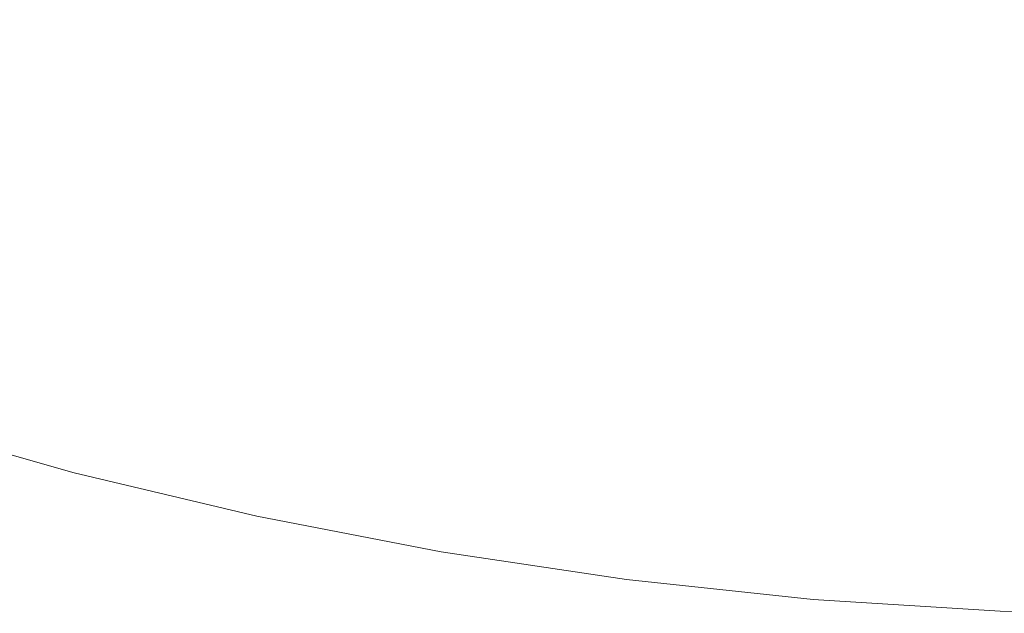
# Model space of a CAD drawing. Header units: centimetres. Extents: x -26 to 27.3, y 37.2 to 39.
# Tile 110 of 256: x -7.939 to -7.8722, y 37.4002 to 37.4405. Entities that reach past the tile are written whole.
import ezdxf

# ---------------------------------------------------------------- set-up
doc = ezdxf.new("R2010")
doc.units = ezdxf.units.CM
doc.header["$LTSCALE"] = 2.54
doc.layers.add('Lucido design-1', color=7, linetype='Continuous')

# ---------------------------------------------------------------- blocks, each defined once
blk = doc.blocks.new('Gruppo-6-1')
at = {"color": 7, "linetype": 'Continuous', "lineweight": 9}
for points in [[(-25.859734, 38.900112, -349.282667), (-25.859734, 37.300112, -349.282667), (27.240266, 37.300112, -349.282667), (27.240266, 38.900112, -349.282667)], [(-25.859734, 38.900112, -373.24943), (-25.859734, 37.300112, -373.24943), (27.240266, 37.300112, -373.24943), (27.240266, 38.900112, -373.24943)]]:
    blk.add_3dface(points, dxfattribs=at)
for points, invisible_edges in [([(-7.904261, 37.440429, -350.075757), (-7.915242, 37.442553, -350.075757), (-7.914442, 37.446264, -350.074176), (-7.903619, 37.444171, -350.074176)], 15), ([(-7.904261, 37.440429, -374.04252), (-7.915242, 37.442553, -374.04252), (-7.914442, 37.446264, -374.040939), (-7.903619, 37.444171, -374.040939)], 15), ([(-7.916056, 37.438777, -350.077181), (-7.927096, 37.441403, -350.077181), (-7.926123, 37.445141, -350.075757), (-7.915242, 37.442553, -350.075757)], 15), ([(-7.916056, 37.438777, -374.043944), (-7.927096, 37.441403, -374.043944), (-7.926123, 37.445141, -374.04252), (-7.915242, 37.442553, -374.04252)], 15), ([(-7.928084, 37.437609, -350.078446), (-7.939163, 37.440747, -350.078446), (-7.938015, 37.444495, -350.077181), (-7.927096, 37.441403, -350.077181)], 15), ([(-7.928084, 37.437609, -374.045209), (-7.939163, 37.440747, -374.045209), (-7.938015, 37.444495, -374.043944), (-7.927096, 37.441403, -374.043944)], 15), ([(-7.893199, 37.438773, -350.075757), (-7.904261, 37.440429, -350.075757), (-7.903619, 37.444171, -350.074176), (-7.892717, 37.442539, -350.074176)], 15), ([(-7.893199, 37.438773, -374.04252), (-7.904261, 37.440429, -374.04252), (-7.903619, 37.444171, -374.040939), (-7.892717, 37.442539, -374.040939)], 15), ([(-7.904914, 37.436623, -350.077181), (-7.916056, 37.438777, -350.077181), (-7.915242, 37.442553, -350.075757), (-7.904261, 37.440429, -350.075757)], 15), ([(-7.904914, 37.436623, -374.043944), (-7.916056, 37.438777, -374.043944), (-7.915242, 37.442553, -374.04252), (-7.904261, 37.440429, -374.04252)], 15), ([(-7.882078, 37.437588, -350.075757), (-7.893199, 37.438773, -350.075757), (-7.892717, 37.442539, -350.074176), (-7.881756, 37.441371, -350.074176)], 15), ([(-7.882078, 37.437588, -374.04252), (-7.893199, 37.438773, -374.04252), (-7.892717, 37.442539, -374.040939), (-7.881756, 37.441371, -374.040939)], 15), ([(-7.916882, 37.434945, -350.078446), (-7.928084, 37.437609, -350.078446), (-7.927096, 37.441403, -350.077181), (-7.916056, 37.438777, -350.077181)], 15), ([(-7.916882, 37.434945, -374.045209), (-7.928084, 37.437609, -374.045209), (-7.927096, 37.441403, -374.043944), (-7.916056, 37.438777, -374.043944)], 15), ([(-7.870916, 37.436876, -350.075757), (-7.882078, 37.437588, -350.075757), (-7.881756, 37.441371, -350.074176), (-7.870755, 37.44067, -350.074176)], 15), ([(-7.870916, 37.436876, -374.04252), (-7.882078, 37.437588, -374.04252), (-7.881756, 37.441371, -374.040939), (-7.870755, 37.44067, -374.040939)], 15), ([(-7.929085, 37.433765, -350.07955), (-7.940327, 37.436948, -350.07955), (-7.939163, 37.440747, -350.078446), (-7.928084, 37.437609, -350.078446)], 15), ([(-7.929085, 37.433765, -374.046313), (-7.940327, 37.436948, -374.046313), (-7.939163, 37.440747, -374.045209), (-7.928084, 37.437609, -374.045209)], 15), ([(-7.89369, 37.434942, -350.077181), (-7.904914, 37.436623, -350.077181), (-7.904261, 37.440429, -350.075757), (-7.893199, 37.438773, -350.075757)], 15), ([(-7.89369, 37.434942, -374.043944), (-7.904914, 37.436623, -374.043944), (-7.904261, 37.440429, -374.04252), (-7.893199, 37.438773, -374.04252)], 15), ([(-7.905576, 37.432758, -350.078446), (-7.916882, 37.434945, -350.078446), (-7.916056, 37.438777, -350.077181), (-7.904914, 37.436623, -350.077181)], 15), ([(-7.905576, 37.432758, -374.045209), (-7.916882, 37.434945, -374.045209), (-7.916056, 37.438777, -374.043944), (-7.904914, 37.436623, -374.043944)], 15), ([(-7.882405, 37.43374, -350.077181), (-7.89369, 37.434942, -350.077181), (-7.893199, 37.438773, -350.075757), (-7.882078, 37.437588, -350.075757)], 15), ([(-7.882405, 37.43374, -374.043944), (-7.89369, 37.434942, -374.043944), (-7.893199, 37.438773, -374.04252), (-7.882078, 37.437588, -374.04252)], 15), ([(-7.917719, 37.431061, -350.07955), (-7.929085, 37.433765, -350.07955), (-7.928084, 37.437609, -350.078446), (-7.916882, 37.434945, -350.078446)], 15), ([(-7.917719, 37.431061, -374.046313), (-7.929085, 37.433765, -374.046313), (-7.928084, 37.437609, -374.045209), (-7.916882, 37.434945, -374.045209)], 15), ([(-7.87108, 37.433018, -350.077181), (-7.882405, 37.43374, -350.077181), (-7.882078, 37.437588, -350.075757), (-7.870916, 37.436876, -350.075757)], 15), ([(-7.87108, 37.433018, -374.043944), (-7.882405, 37.43374, -374.043944), (-7.882078, 37.437588, -374.04252), (-7.870916, 37.436876, -374.04252)], 15), ([(-7.930098, 37.429876, -350.080489), (-7.941504, 37.433106, -350.080489), (-7.940327, 37.436948, -350.07955), (-7.929085, 37.433765, -350.07955)], 15), ([(-7.930098, 37.429876, -374.047253), (-7.941504, 37.433106, -374.047253), (-7.940327, 37.436948, -374.046313), (-7.929085, 37.433765, -374.046313)], 15), ([(-7.894188, 37.431054, -350.078446), (-7.905576, 37.432758, -350.078446), (-7.904914, 37.436623, -350.077181), (-7.89369, 37.434942, -350.077181)], 15), ([(-7.894188, 37.431054, -374.045209), (-7.905576, 37.432758, -374.045209), (-7.904914, 37.436623, -374.043944), (-7.89369, 37.434942, -374.043944)], 15), ([(-7.906248, 37.428843, -350.07955), (-7.917719, 37.431061, -350.07955), (-7.916882, 37.434945, -350.078446), (-7.905576, 37.432758, -350.078446)], 15), ([(-7.906248, 37.428843, -374.046313), (-7.917719, 37.431061, -374.046313), (-7.916882, 37.434945, -374.045209), (-7.905576, 37.432758, -374.045209)], 15), ([(-7.882738, 37.429834, -350.078446), (-7.894188, 37.431054, -350.078446), (-7.89369, 37.434942, -350.077181), (-7.882405, 37.43374, -350.077181)], 15), ([(-7.882738, 37.429834, -374.045209), (-7.894188, 37.431054, -374.045209), (-7.89369, 37.434942, -374.043944), (-7.882405, 37.43374, -374.043944)], 15), ([(-7.918565, 37.427133, -350.080489), (-7.930098, 37.429876, -350.080489), (-7.929085, 37.433765, -350.07955), (-7.917719, 37.431061, -350.07955)], 15), ([(-7.918565, 37.427133, -374.047253), (-7.930098, 37.429876, -374.047253), (-7.929085, 37.433765, -374.046313), (-7.917719, 37.431061, -374.046313)], 15), ([(-7.871246, 37.429101, -350.078446), (-7.882738, 37.429834, -350.078446), (-7.882405, 37.43374, -350.077181), (-7.87108, 37.433018, -350.077181)], 15), ([(-7.871246, 37.429101, -374.045209), (-7.882738, 37.429834, -374.045209), (-7.882405, 37.43374, -374.043944), (-7.87108, 37.433018, -374.043944)], 15), ([(-7.93112, 37.425949, -350.081263), (-7.942692, 37.429226, -350.081263), (-7.941504, 37.433106, -350.080489), (-7.930098, 37.429876, -350.080489)], 15), ([(-7.93112, 37.425949, -374.048026), (-7.942692, 37.429226, -374.048026), (-7.941504, 37.433106, -374.047253), (-7.930098, 37.429876, -374.047253)], 15), ([(-7.894693, 37.427113, -350.07955), (-7.906248, 37.428843, -350.07955), (-7.905576, 37.432758, -350.078446), (-7.894188, 37.431054, -350.078446)], 15), ([(-7.894693, 37.427113, -374.046313), (-7.906248, 37.428843, -374.046313), (-7.905576, 37.432758, -374.045209), (-7.894188, 37.431054, -374.045209)], 15), ([(-7.906927, 37.424882, -350.080489), (-7.918565, 37.427133, -350.080489), (-7.917719, 37.431061, -350.07955), (-7.906248, 37.428843, -350.07955)], 15), ([(-7.906927, 37.424882, -374.047253), (-7.918565, 37.427133, -374.047253), (-7.917719, 37.431061, -374.046313), (-7.906248, 37.428843, -374.046313)], 15), ([(-7.883075, 37.425875, -350.07955), (-7.894693, 37.427113, -350.07955), (-7.894188, 37.431054, -350.078446), (-7.882738, 37.429834, -350.078446)], 15), ([(-7.883075, 37.425875, -374.046313), (-7.894693, 37.427113, -374.046313), (-7.894188, 37.431054, -374.045209), (-7.882738, 37.429834, -374.045209)], 15), ([(-7.932151, 37.421992, -350.081869), (-7.943889, 37.425316, -350.081869), (-7.942692, 37.429226, -350.081263), (-7.93112, 37.425949, -350.081263)], 15), ([(-7.932151, 37.421992, -374.048632), (-7.943889, 37.425316, -374.048632), (-7.942692, 37.429226, -374.048026), (-7.93112, 37.425949, -374.048026)], 15), ([(-7.91942, 37.423167, -350.081263), (-7.93112, 37.425949, -350.081263), (-7.930098, 37.429876, -350.080489), (-7.918565, 37.427133, -350.080489)], 15), ([(-7.91942, 37.423167, -374.048026), (-7.93112, 37.425949, -374.048026), (-7.930098, 37.429876, -374.047253), (-7.918565, 37.427133, -374.047253)], 15), ([(-7.871415, 37.425132, -350.07955), (-7.883075, 37.425875, -350.07955), (-7.882738, 37.429834, -350.078446), (-7.871246, 37.429101, -350.078446)], 15), ([(-7.871415, 37.425132, -374.046313), (-7.883075, 37.425875, -374.046313), (-7.882738, 37.429834, -374.045209), (-7.871246, 37.429101, -374.045209)], 15), ([(-7.895203, 37.423127, -350.080489), (-7.906927, 37.424882, -350.080489), (-7.906248, 37.428843, -350.07955), (-7.894693, 37.427113, -350.07955)], 15), ([(-7.895203, 37.423127, -374.047253), (-7.906927, 37.424882, -374.047253), (-7.906248, 37.428843, -374.046313), (-7.894693, 37.427113, -374.046313)], 15), ([(-7.907612, 37.420883, -350.081263), (-7.91942, 37.423167, -350.081263), (-7.918565, 37.427133, -350.080489), (-7.906927, 37.424882, -350.080489)], 15), ([(-7.907612, 37.420883, -374.048026), (-7.91942, 37.423167, -374.048026), (-7.918565, 37.427133, -374.047253), (-7.906927, 37.424882, -374.047253)], 15), ([(-7.883415, 37.421871, -350.080489), (-7.895203, 37.423127, -350.080489), (-7.894693, 37.427113, -350.07955), (-7.883075, 37.425875, -350.07955)], 15), ([(-7.883415, 37.421871, -374.047253), (-7.895203, 37.423127, -374.047253), (-7.894693, 37.427113, -374.046313), (-7.883075, 37.425875, -374.046313)], 15), ([(-7.920282, 37.419169, -350.081869), (-7.932151, 37.421992, -350.081869), (-7.93112, 37.425949, -350.081263), (-7.91942, 37.423167, -350.081263)], 15), ([(-7.920282, 37.419169, -374.048632), (-7.932151, 37.421992, -374.048632), (-7.93112, 37.425949, -374.048026), (-7.91942, 37.423167, -374.048026)], 15), ([(-7.871585, 37.421117, -350.080489), (-7.883415, 37.421871, -350.080489), (-7.883075, 37.425875, -350.07955), (-7.871415, 37.425132, -350.07955)], 15), ([(-7.871585, 37.421117, -374.047253), (-7.883415, 37.421871, -374.047253), (-7.883075, 37.425875, -374.046313), (-7.871415, 37.425132, -374.046313)], 15), ([(-7.933187, 37.41801, -350.082305), (-7.945094, 37.421382, -350.082305), (-7.943889, 37.425316, -350.081869), (-7.932151, 37.421992, -350.081869)], 15), ([(-7.933187, 37.41801, -374.049068), (-7.945094, 37.421382, -374.049068), (-7.943889, 37.425316, -374.048632), (-7.932151, 37.421992, -374.048632)], 15), ([(-7.895718, 37.419103, -350.081263), (-7.907612, 37.420883, -350.081263), (-7.906927, 37.424882, -350.080489), (-7.895203, 37.423127, -350.080489)], 15), ([(-7.895718, 37.419103, -374.048026), (-7.907612, 37.420883, -374.048026), (-7.906927, 37.424882, -374.047253), (-7.895203, 37.423127, -374.047253)], 15), ([(-7.908303, 37.416853, -350.081869), (-7.920282, 37.419169, -350.081869), (-7.91942, 37.423167, -350.081263), (-7.907612, 37.420883, -350.081263)], 15), ([(-7.908303, 37.416853, -374.048632), (-7.920282, 37.419169, -374.048632), (-7.91942, 37.423167, -374.048026), (-7.907612, 37.420883, -374.048026)], 15), ([(-7.88376, 37.417829, -350.081263), (-7.895718, 37.419103, -350.081263), (-7.895203, 37.423127, -350.080489), (-7.883415, 37.421871, -350.080489)], 15), ([(-7.88376, 37.417829, -374.048026), (-7.895718, 37.419103, -374.048026), (-7.895203, 37.423127, -374.047253), (-7.883415, 37.421871, -374.047253)], 15), ([(-7.921148, 37.415147, -350.082305), (-7.933187, 37.41801, -350.082305), (-7.932151, 37.421992, -350.081869), (-7.920282, 37.419169, -350.081869)], 15), ([(-7.921148, 37.415147, -374.049068), (-7.933187, 37.41801, -374.049068), (-7.932151, 37.421992, -374.048632), (-7.920282, 37.419169, -374.048632)], 15), ([(-7.871757, 37.417063, -350.081263), (-7.88376, 37.417829, -350.081263), (-7.883415, 37.421871, -350.080489), (-7.871585, 37.421117, -350.080489)], 15), ([(-7.871757, 37.417063, -374.048026), (-7.88376, 37.417829, -374.048026), (-7.883415, 37.421871, -374.047253), (-7.871585, 37.421117, -374.047253)], 15), ([(-7.934229, 37.414011, -350.082572), (-7.946304, 37.417431, -350.082572), (-7.945094, 37.421382, -350.082305), (-7.933187, 37.41801, -350.082305)], 15), ([(-7.934229, 37.414011, -374.049335), (-7.946304, 37.417431, -374.049335), (-7.945094, 37.421382, -374.049068), (-7.933187, 37.41801, -374.049068)], 15), ([(-7.896238, 37.415046, -350.081869), (-7.908303, 37.416853, -350.081869), (-7.907612, 37.420883, -350.081263), (-7.895718, 37.419103, -350.081263)], 15), ([(-7.896238, 37.415046, -374.048632), (-7.908303, 37.416853, -374.048632), (-7.907612, 37.420883, -374.048026), (-7.895718, 37.419103, -374.048026)], 15), ([(-7.908999, 37.412797, -350.082305), (-7.921148, 37.415147, -350.082305), (-7.920282, 37.419169, -350.081869), (-7.908303, 37.416853, -350.081869)], 15), ([(-7.908999, 37.412797, -374.049068), (-7.921148, 37.415147, -374.049068), (-7.920282, 37.419169, -374.048632), (-7.908303, 37.416853, -374.048632)], 15), ([(-7.884106, 37.413754, -350.081869), (-7.896238, 37.415046, -350.081869), (-7.895718, 37.419103, -350.081263), (-7.88376, 37.417829, -350.081263)], 15), ([(-7.884106, 37.413754, -374.048632), (-7.896238, 37.415046, -374.048632), (-7.895718, 37.419103, -374.048026), (-7.88376, 37.417829, -374.048026)], 15), ([(-7.922019, 37.411107, -350.082572), (-7.934229, 37.414011, -350.082572), (-7.933187, 37.41801, -350.082305), (-7.921148, 37.415147, -350.082305)], 15), ([(-7.922019, 37.411107, -374.049335), (-7.934229, 37.414011, -374.049335), (-7.933187, 37.41801, -374.049068), (-7.921148, 37.415147, -374.049068)], 15), ([(-7.935327, 37.409792, -350.082667), (-7.947581, 37.413262, -350.082667), (-7.946304, 37.417431, -350.082572), (-7.934229, 37.414011, -350.082572)], 14), ([(-7.935327, 37.409792, -374.04943), (-7.947581, 37.413262, -374.04943), (-7.946304, 37.417431, -374.049335), (-7.934229, 37.414011, -374.049335)], 14), ([(-7.871931, 37.412978, -350.081869), (-7.884106, 37.413754, -350.081869), (-7.88376, 37.417829, -350.081263), (-7.871757, 37.417063, -350.081263)], 15), ([(-7.871931, 37.412978, -374.048632), (-7.884106, 37.413754, -374.048632), (-7.88376, 37.417829, -374.048026), (-7.871757, 37.417063, -374.048026)], 15), ([(-7.89676, 37.410965, -350.082305), (-7.908999, 37.412797, -350.082305), (-7.908303, 37.416853, -350.081869), (-7.896238, 37.415046, -350.081869)], 15), ([(-7.89676, 37.410965, -374.049068), (-7.908999, 37.412797, -374.049068), (-7.908303, 37.416853, -374.048632), (-7.896238, 37.415046, -374.048632)], 15), ([(-7.909697, 37.408724, -350.082572), (-7.922019, 37.411107, -350.082572), (-7.921148, 37.415147, -350.082305), (-7.908999, 37.412797, -350.082305)], 15), ([(-7.909697, 37.408724, -374.049335), (-7.922019, 37.411107, -374.049335), (-7.921148, 37.415147, -374.049068), (-7.908999, 37.412797, -374.049068)], 15), ([(-7.884455, 37.409655, -350.082305), (-7.89676, 37.410965, -350.082305), (-7.896238, 37.415046, -350.081869), (-7.884106, 37.413754, -350.081869)], 15), ([(-7.884455, 37.409655, -374.049068), (-7.89676, 37.410965, -374.049068), (-7.896238, 37.415046, -374.048632), (-7.884106, 37.413754, -374.048632)], 15), ([(-7.922937, 37.406845, -350.082667), (-7.935327, 37.409792, -350.082667), (-7.934229, 37.414011, -350.082572), (-7.922019, 37.411107, -350.082572)], 14), ([(-7.922937, 37.406845, -374.04943), (-7.935327, 37.409792, -374.04943), (-7.934229, 37.414011, -374.049335), (-7.922019, 37.411107, -374.049335)], 14), ([(-25.859734, 37.300112, -350.082667), (-7.947581, 37.413262, -350.082667), (-7.935327, 37.409792, -350.082667)], 9), ([(-7.947581, 37.413262, -374.04943), (-7.935327, 37.409792, -374.04943), (-25.859734, 37.300112, -374.04943)], 10), ([(-7.872106, 37.408867, -350.082305), (-7.884455, 37.409655, -350.082305), (-7.884106, 37.413754, -350.081869), (-7.871931, 37.412978, -350.081869)], 15), ([(-7.872106, 37.408867, -374.049068), (-7.884455, 37.409655, -374.049068), (-7.884106, 37.413754, -374.048632), (-7.871931, 37.412978, -374.048632)], 15), ([(-7.897285, 37.406866, -350.082572), (-7.909697, 37.408724, -350.082572), (-7.908999, 37.412797, -350.082305), (-7.89676, 37.410965, -350.082305)], 15), ([(-7.897285, 37.406866, -374.049335), (-7.909697, 37.408724, -374.049335), (-7.908999, 37.412797, -374.049068), (-7.89676, 37.410965, -374.049068)], 15), ([(-7.910434, 37.404427, -350.082667), (-7.922937, 37.406845, -350.082667), (-7.922019, 37.411107, -350.082572), (-7.909697, 37.408724, -350.082572)], 14), ([(-7.910434, 37.404427, -374.04943), (-7.922937, 37.406845, -374.04943), (-7.922019, 37.411107, -374.049335), (-7.909697, 37.408724, -374.049335)], 14), ([(-7.884806, 37.405537, -350.082572), (-7.897285, 37.406866, -350.082572), (-7.89676, 37.410965, -350.082305), (-7.884455, 37.409655, -350.082305)], 15), ([(-7.884806, 37.405537, -374.049335), (-7.897285, 37.406866, -374.049335), (-7.89676, 37.410965, -374.049068), (-7.884455, 37.409655, -374.049068)], 15), ([(-7.935327, 37.409792, -350.082667), (-7.922937, 37.406845, -350.082667), (-25.859734, 37.300112, -350.082667)], 10), ([(-25.859734, 37.300112, -374.04943), (-7.935327, 37.409792, -374.04943), (-7.922937, 37.406845, -374.04943)], 9), ([(-7.872281, 37.404738, -350.082572), (-7.884806, 37.405537, -350.082572), (-7.884455, 37.409655, -350.082305), (-7.872106, 37.408867, -350.082305)], 15), ([(-7.872281, 37.404738, -374.049335), (-7.884806, 37.405537, -374.049335), (-7.884455, 37.409655, -374.049068), (-7.872106, 37.408867, -374.049068)], 15), ([(-7.897839, 37.402542, -350.082667), (-7.910434, 37.404427, -350.082667), (-7.909697, 37.408724, -350.082572), (-7.897285, 37.406866, -350.082572)], 14), ([(-7.897839, 37.402542, -374.04943), (-7.910434, 37.404427, -374.04943), (-7.909697, 37.408724, -374.049335), (-7.897285, 37.406866, -374.049335)], 14), ([(-7.859734, 37.404472, -350.082572), (-7.872281, 37.404738, -350.082572), (-7.872106, 37.408867, -350.082305), (-7.859734, 37.408604, -350.082305)], 7), ([(-7.859734, 37.404472, -374.049335), (-7.872281, 37.404738, -374.049335), (-7.872106, 37.408867, -374.049068), (-7.859734, 37.408604, -374.049068)], 7), ([(-25.859734, 37.300112, -350.082667), (-7.922937, 37.406845, -350.082667), (-7.910434, 37.404427, -350.082667)], 9), ([(-7.922937, 37.406845, -374.04943), (-7.910434, 37.404427, -374.04943), (-25.859734, 37.300112, -374.04943)], 10), ([(-7.885175, 37.401193, -350.082667), (-7.897839, 37.402542, -350.082667), (-7.897285, 37.406866, -350.082572), (-7.884806, 37.405537, -350.082572)], 14), ([(-7.885175, 37.401193, -374.04943), (-7.897839, 37.402542, -374.04943), (-7.897285, 37.406866, -374.049335), (-7.884806, 37.405537, -374.049335)], 14), ([(-7.872466, 37.400382, -350.082667), (-7.885175, 37.401193, -350.082667), (-7.884806, 37.405537, -350.082572), (-7.872281, 37.404738, -350.082572)], 14), ([(-7.872466, 37.400382, -374.04943), (-7.885175, 37.401193, -374.04943), (-7.884806, 37.405537, -374.049335), (-7.872281, 37.404738, -374.049335)], 14), ([(-7.859734, 37.400112, -350.082667), (-7.872466, 37.400382, -350.082667), (-7.872281, 37.404738, -350.082572), (-7.859734, 37.404472, -350.082572)], 6), ([(-7.859734, 37.400112, -374.04943), (-7.872466, 37.400382, -374.04943), (-7.872281, 37.404738, -374.049335), (-7.859734, 37.404472, -374.049335)], 6), ([(-7.910434, 37.404427, -350.082667), (-7.897839, 37.402542, -350.082667), (-25.859734, 37.300112, -350.082667)], 10), ([(-7.910434, 37.404427, -374.04943), (-7.897839, 37.402542, -374.04943), (-25.859734, 37.300112, -374.04943)], 10), ([(-25.859734, 37.300112, -350.082667), (-7.897839, 37.402542, -350.082667), (-7.885175, 37.401193, -350.082667)], 9), ([(-25.859734, 37.300112, -374.04943), (-7.897839, 37.402542, -374.04943), (-7.885175, 37.401193, -374.04943)], 9), ([(-25.859734, 37.300112, -350.082667), (-7.885175, 37.401193, -350.082667), (-7.872466, 37.400382, -350.082667)], 9), ([(-25.859734, 37.300112, -374.04943), (-7.885175, 37.401193, -374.04943), (-7.872466, 37.400382, -374.04943)], 9), ([(-25.859734, 37.300112, -350.082667), (-7.872466, 37.400382, -350.082667), (-7.859734, 37.400112, -350.082667)], 9), ([(-25.859734, 37.300112, -374.04943), (-7.872466, 37.400382, -374.04943), (-7.859734, 37.400112, -374.04943)], 9)]:
    blk.add_3dface(points, dxfattribs=dict(at, invisible_edges=invisible_edges))

msp = doc.modelspace()

# ---------------------------------------------------------------- block references
at = {"layer": 'Lucido design-1', "color": 7}
msp.add_blockref('Gruppo-6-1', (0, 0), dxfattribs=at)

doc.saveas('drawing.dxf')
